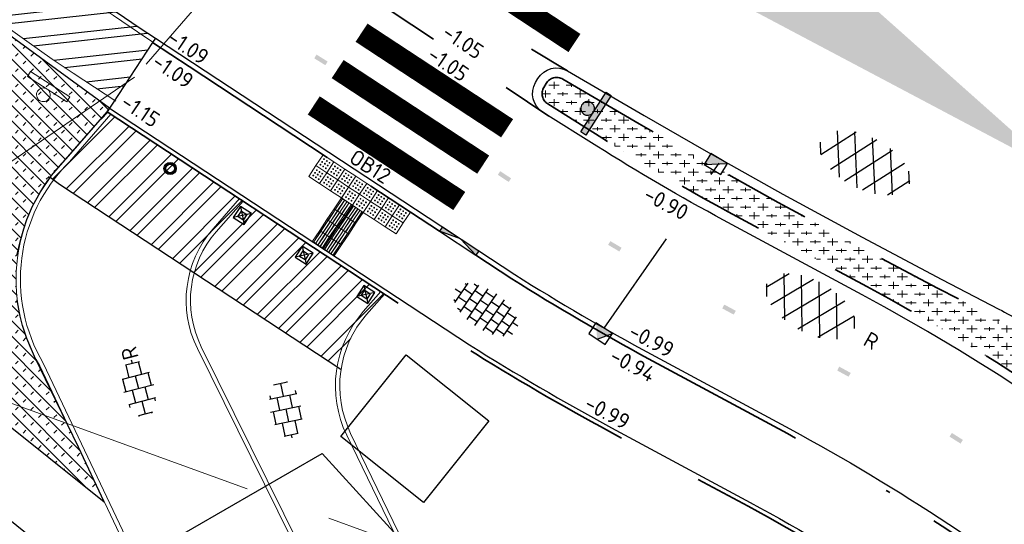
# Model space of a CAD drawing. Header units: metres. Extents: x -1 to 222837, y -2 to 853657.
# Tile 68 of 256: x 110672 to 110695, y 426799 to 426811. Entities that reach past the tile are written whole.
import ezdxf
from ezdxf.enums import TextEntityAlignment as Align

# ---------------------------------------------------------------- set-up
doc = ezdxf.new("R2010")
doc.units = ezdxf.units.M
doc.header["$XCLIPFRAME"] = 0
for name, pattern in [('AM-AS', [16, 10, -2, 2, -2]), ('RI-HWA_KOLKAANSLUITING', [4.3, 2.5, -1.8]), ('VH-AMSTELBAND', [30, 16, -4, 0, -2, 2, -2, 0, -4]), ('VH-OPSLUITBAND_100X200', [16, 8, -2, 4, -2]), ('VH-TROTTOIRBAND_130-150', [15, 5, -2, 2, -2, 2, -2]), ('XX-HIDDEN', [4, 2, -2])]:
    doc.linetypes.add(name, pattern=pattern)
for name, color, linetype in [('A-Herstraten', 7, 'Continuous'), ('BORD-ZWART', 7, 'Continuous'), ('GreenToColour', 30, 'Continuous'), ('Verkeersbord', 7, 'Continuous'), ('Verloopband naar rijwielpadband', 220, 'Continuous'), ('X-REF', 7, 'Continuous')]:
    doc.layers.add(name, color=color, linetype=linetype)
for name, color, linetype, lineweight in [('B-ALG', 8, 'Continuous', 5), ('B-GRS-WERKGRENS', 4, 'WERKGRENS', 25), ('B-WE-AM-AS_KUNSTWERK_DUIKER-G', 10, 'AM-AS', 18), ('B-WE-FC-PAAL_STAALBUIS-S', 140, 'Continuous', 25), ('B-WE-VH-VERHARDING_ASFALT-S', 252, 'Continuous', 25), ('B-WE-VH-VERHARDING_TEGEL-S', 252, 'Continuous', 25), ('N-WE-GR-BOS-A', 42, 'Continuous', 18), ('N-WE-IE-MEUBILAIR_WEGMEUBILAIR-S', 8, 'Continuous', 25), ('N-WE-RI-HWA_KOLK-S', 150, 'Continuous', 25), ('N-WE-VH-KANTOPSLUITING_OB 120 250', 152, 'VH-OPSLUITBAND_100X200', 35), ('N-WE-VH-KANTOPSLUITING_OPSLUITBAND_100X200-G VOETPAD', 150, 'VH-OPSLUITBAND_100X200', 35), ('N-WE-VH-KANTOPSLUITING_RWSBAND-G', 210, 'VH-TROTTOIRBAND_130-150', 35), ('N-WE-VH-KANTOPSLUITING_VOORKANT OB 100X200', 7, 'Continuous', 25), ('N-WE-VH-KANTOPSLUITING_VOORKANT RIJWIELPADBAND', 7, 'Continuous', 25), ('N-WE-VH-KANTOPSLUITING_VOORKANT RWS-BAND', 7, 'Continuous', 25), ('N-WE-VH-MATERIAALGRENS-G', 7, 'XX-HIDDEN', 35), ('N-WE-VH-Trottoirband 150x170', 60, 'VH-AMSTELBAND', 35), ('N-WE-VH-VERHARDING_ASFALT-S', 7, 'Continuous', 25), ('N-WE-VH-VERHARDING_TEGEL-S', 7, 'Continuous', 25), ('N-WE-VW-BLINDENGELEIDEROUTE-Geleidetegel_G', 30, 'Continuous', 18), ('N-WE-VW-BLINDENGELEIDEROUTE-noppentetegel_G', 30, 'Continuous', 18), ('N-WE-VW-MARKERING_DWARS_OVERSTEEK_VOETGANGERS-G', 7, 'Continuous', 35), ('SLD-n-wm_wegmarkering', 7, 'Continuous', 25), ('X-XX-AL-HOOGTELABEL-T25', 7, 'Continuous', 25)]:
    doc.layers.add(name, color=color, linetype=linetype, lineweight=lineweight)
doc.layers.add('N-WE-RI-HWA_KOLKAANSLUITING-G', color=7, linetype='RI-HWA_KOLKAANSLUITING', lineweight=25, true_color=0x0078f0)
doc.styles.add('NLCS-ISO', font='NLCS-ISO.ttf')
doc.styles.add('NLCS-ISO-M1000-T25', font='NLCS-ISO.ttf')
doc.linetypes.add('WERKGRENS', pattern='A,2.5,-1,[133,ltypeshp.shx,S=1,R=0,X=-1,Y=0],-1,2.5', length=7)
picture_1 = doc.add_image_def('image1.ecw', size_in_pixel=(400001, 250001))
picture_2 = doc.add_image_def('image2.ecw', size_in_pixel=(120000, 80000))
picture_3 = doc.add_image_def('image6.jpg', size_in_pixel=(765, 757))

# ---------------------------------------------------------------- blocks, each defined once
blk = doc.blocks.new('SVH-ASFALT-SO')
at = {"ltscale": 0.1}
for p, q in [((0, 0), (3.27, 5.66)), ((4.87, 0.12), (1.65, 5.7)), ((-3.36, 2.17), (-1.83, 4.83)), ((0.36, -0.07), (-2.31, 4.55)), ((-1.91, 0.69), (0.95, 5.64)), ((2.75, -0.22), (-0.47, 5.37)), ((2.18, -0.23), (5.32, 5.22)), ((6.7, 0.95), (4.04, 5.55)), ((4.66, 0.07), (7.07, 4.25)), ((7.83, 2.99), (7.15, 4.18)), ((-2.72, 1.26), (-3.45, 2.54))]:
    blk.add_line(p, q, dxfattribs=at)
at = {"style": 'NLCS-ISO'}
blk.add_attdef('KLEUR', text='', height=1.8, dxfattribs=at).set_placement((9.49, 2.74), align=Align.MIDDLE_LEFT)
at = {"style": 'NLCS-ISO', "flags": 1}
blk.add_attdef('FUNCTIE', text='', height=1.8, dxfattribs=at).set_placement((0.12, -3.58), align=Align.MIDDLE_CENTER)
blk = doc.blocks.new('SVH-TEGEL_300X300_DUN_HALFST-SO')
for p, q in [((-4.5, -1.8), (-4.5, 1.8)), ((-3.7, 2.25), (-3, 2.25)), ((-3, -2.52), (-3, 2.52)), ((-1.5, -2.87), (-1.5, 2.87)), ((-1.5, 2.25), (0, 2.25)), ((0, -2.97), (0, 2.97)), ((1.5, -2.87), (1.5, 2.87)), ((1.5, 2.25), (3, 2.25)), ((3, -2.52), (3, 2.52)), ((4.5, -1.8), (4.5, 1.8)), ((-5.66, 0), (-4.5, 0)), ((-4.89, 1.5), (-4.5, 1.5)), ((-4.5, 0.75), (-3, 0.75)), ((-3, 1.5), (-1.5, 1.5)), ((-3, 0), (-1.5, 0)), ((-1.5, 0.75), (0, 0.75)), ((0, 1.5), (1.5, 1.5)), ((0, 0), (1.5, 0)), ((1.5, 0.75), (3, 0.75)), ((3, 1.5), (4.5, 1.5)), ((3, 0), (4.5, 0)), ((4.5, 0.75), (5.48, 0.75)), ((-4.89, -1.5), (-4.5, -1.5)), ((-4.5, -0.75), (-3, -0.75)), ((-3, -1.5), (-1.5, -1.5)), ((-1.5, -0.75), (0, -0.75)), ((0, -1.5), (1.5, -1.5)), ((1.5, -0.75), (3, -0.75)), ((3, -1.5), (4.5, -1.5)), ((4.5, -0.75), (5.48, -0.75)), ((-3.7, -2.25), (-3, -2.25)), ((-1.5, -2.25), (0, -2.25)), ((1.5, -2.25), (3, -2.25))]:
    blk.add_line(p, q)
at = {"style": 'NLCS-ISO'}
blk.add_attdef('FORMAAT', text='', height=1.8, dxfattribs=at).set_placement((-5.76, 0), align=Align.MIDDLE_RIGHT)
blk.add_attdef('KLEUR', text='', height=1.8, dxfattribs=at).set_placement((5.58, 0), align=Align.MIDDLE_LEFT)
at = {"style": 'NLCS-ISO', "flags": 1}
blk.add_attdef('FUNCTIE', text='', height=1.8, dxfattribs=at).set_placement((0.12, -3.58), align=Align.MIDDLE_CENTER)
blk = doc.blocks.new('30')
at = {"layer": 'SLD-n-wm_wegmarkering'}
blk.add_solid([(-0.15, -0.05), (-0.15, 0.05), (0.15, -0.05), (0.15, 0.05)], dxfattribs=at)
blk = doc.blocks.new('*U338')
at = {"layer": 'SLD-n-wm_wegmarkering'}
blk.add_blockref('30', (0.15, 0), dxfattribs=at)
blk = doc.blocks.new('*U339')
at = {"layer": 'SLD-n-wm_wegmarkering', "color": 0, "linetype": 'ByBlock', "lineweight": -2, "transparency": 16777216}
for p, rotation in [((110683.056, 426807.385), 326.637731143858), ((110685.588, 426805.776), 329.372373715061), ((110688.208, 426804.316), 331.6544364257), ((110690.848, 426802.89), 331.2775348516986), ((110693.432, 426801.368), 327.7151029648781)]:
    blk.add_blockref('*U338', p, dxfattribs=dict(at, rotation=rotation))
blk = doc.blocks.new('TK in rijwielpadband')
at = {"layer": 'N-WE-RI-HWA_KOLK-S'}
blk.add_hatch(color=256, dxfattribs=at).paths.add_polyline_path([(2.25, 1.5), (0, 1.5), (1.125, 0)])
blk.add_line((1.125, 0), (2.25, 1.5), dxfattribs=at)
at = {"layer": 'N-WE-RI-HWA_KOLK-S', "flags": 128}
blk.add_lwpolyline([(0, 0), (2.25, 0), (2.25, 1.5), (0, 1.5)], close=True, dxfattribs=at)
blk = doc.blocks.new('SVH-TEGEL_300X300_DUN_HALFST_KL-SO')
for p, q in [((-1.84, 1.5), (-1.5, 1.5)), ((-1.5, -1.6), (-1.5, 1.6)), ((0, -1.78), (0, 1.78)), ((0, 1.5), (1.5, 1.5)), ((1.5, -1.6), (1.5, 1.6)), ((-3.08, 0.75), (-3, 0.75)), ((-3, -0.83), (-3, 0.83)), ((-3, 0), (-1.5, 0)), ((-1.5, 0.75), (0, 0.75)), ((0, 0), (1.5, 0)), ((1.5, 0.75), (3, 0.75)), ((3, -0.83), (3, 0.83)), ((3, 0), (3.39, 0)), ((-3.08, -0.75), (-3, -0.75)), ((-1.5, -0.75), (0, -0.75)), ((1.5, -0.75), (3, -0.75)), ((-1.84, -1.5), (-1.5, -1.5)), ((0, -1.5), (1.5, -1.5))]:
    blk.add_line(p, q)
at = {"style": 'NLCS-ISO'}
blk.add_attdef('FORMAAT', text='', height=1.8, dxfattribs=at).set_placement((-3.18, 0), align=Align.MIDDLE_RIGHT)
blk.add_attdef('KLEUR', text='', height=1.8, dxfattribs=at).set_placement((3.49, 0), align=Align.MIDDLE_LEFT)
at = {"style": 'NLCS-ISO', "flags": 1}
blk.add_attdef('FUNCTIE', text='', height=1.8, dxfattribs=at).set_placement((0.12, -3.58), align=Align.MIDDLE_CENTER)
blk = doc.blocks.new('verloopband naar rijwielpadband')
at = {"layer": 'Verloopband naar rijwielpadband', "transparency": 33554559}
h = blk.add_hatch(color=8, dxfattribs=at)
h.dxf.hatch_style = 1
h.paths.add_polyline_path([(0.5, -0.12), (0, 0), (0, -0.12)])
h.paths.add_polyline_path([(1, 0), (0.5, -0.12), (1, -0.12)])
at = {"layer": 'Verloopband naar rijwielpadband', "linetype": 'Continuous'}
for p, q in [((1, 0), (0, 0)), ((1, -0.12), (1, 0))]:
    blk.add_line(p, q, dxfattribs=at)
at = {"layer": 'Verloopband naar rijwielpadband', "linetype": 'Continuous', "flags": 128}
for points in [[(0, -0.12), (0, 0)], [(1, -0.12), (0, -0.12)]]:
    blk.add_lwpolyline(points, dxfattribs=at)
at = {"layer": 'Verloopband naar rijwielpadband', "flags": 128}
blk.add_lwpolyline([(0, 0), (0.5, -0.12), (1, 0)], dxfattribs=at)
blk = doc.blocks.new('nieuw verkeersbord')
at = {"layer": 'BORD-ZWART'}
h = blk.add_hatch(color=256, dxfattribs=at)
edge = h.paths.add_edge_path(flags=16)
edge.add_ellipse((0, 0), major_axis=(0.111, 0.111), ratio=1, start_angle=0, end_angle=360, ccw=False)
edge = h.paths.add_edge_path()
edge.add_line((-0.315, -0.464), (0.515, 0.223))
blk.add_hatch(color=256, dxfattribs=at).paths.add_polyline_path([(0.603, 0.117), (-0.228, -0.57), (-0.315, -0.464), (0.515, 0.223)])
blk.add_lwpolyline([(0.603, 0.117), (-0.228, -0.57), (-0.315, -0.464), (0.515, 0.223)], close=True, dxfattribs=at)
at = {"layer": 'BORD-ZWART', "extrusion": (0, 0, -1)}
blk.add_ellipse((0, 0), major_axis=(0.111, 0.111), ratio=1, start_param=-1.47675163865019, end_param=4.806433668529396, dxfattribs=at)
blk = doc.blocks.new('Noppentegel')
at = {"layer": 'N-WE-VW-BLINDENGELEIDEROUTE-noppentetegel_G', "transparency": 33554585, "flags": 128}
blk.add_lwpolyline([(0, 0.3), (0.3, 0.3), (0.3, 0), (0, 0)], close=True, dxfattribs=at)
at = {"layer": 'N-WE-VW-BLINDENGELEIDEROUTE-noppentetegel_G', "transparency": 33554585}
for centre in [(0.075, 0.225), (0.15, 0.225), (0.225, 0.225), (0.075, 0.15), (0.075, 0.075), (0.15, 0.15), (0.15, 0.075), (0.225, 0.15), (0.225, 0.075)]:
    blk.add_circle(centre, 0.01, dxfattribs=at)
blk = doc.blocks.new('Geleidetegel')
at = {"layer": 'N-WE-VW-BLINDENGELEIDEROUTE-Geleidetegel_G', "transparency": 33554585, "flags": 128}
for points in [[(0, 0.3), (0.3, 0.3), (0.3, 0), (0, 0)], [(0.032, 0.292), (0.028, 0.292), (0.028, 0.008), (0.032, 0.008)], [(0.092, 0.292), (0.088, 0.292), (0.088, 0.008), (0.092, 0.008)], [(0.152, 0.292), (0.148, 0.292), (0.148, 0.008), (0.152, 0.008)], [(0.212, 0.292), (0.208, 0.292), (0.208, 0.008), (0.212, 0.008)], [(0.272, 0.292), (0.268, 0.292), (0.268, 0.008), (0.272, 0.008)]]:
    blk.add_lwpolyline(points, close=True, dxfattribs=at)
blk = doc.blocks.new('N-SRI-KOLK_TROTTOIR-SO')
blk.add_hatch(color=256).paths.add_polyline_path([(1.125, 1.5), (-1.125, 1.5), (-1.125, 0)])
blk.add_line((-1.125, 0), (1.125, 1.5))
at = {"flags": 128}
blk.add_lwpolyline([(-1.125, 0), (1.125, 0), (1.125, 1.5), (-1.125, 1.5)], close=True, dxfattribs=at)
blk = doc.blocks.new('kunststof paal')
for p, q in [((-0.79, 0.79), (0.71, -0.71)), ((0.71, 0.79), (-0.79, -0.71))]:
    blk.add_line(p, q)
at = {"flags": 128}
for points in [[(-0.79, -0.71), (0.71, -0.71), (0.71, 0.79), (-0.79, 0.79)], [(-0.41, 0.41), (0.34, 0.41), (0.34, -0.34), (-0.41, -0.34)]]:
    blk.add_lwpolyline(points, close=True, dxfattribs=at)
blk = doc.blocks.new('SFC-PAAL_STAAL_01-SO')
h = blk.add_hatch(color=256)
h.dxf.hatch_style = 1
h.paths.add_polyline_path([(1.4, 0, 1), (-1.4, 0, 1)])
h.paths.add_polyline_path([(-1, 0, -1), (1, 0, -1)], flags=16)
for radius in [1.4, 1]:
    blk.add_circle((0, 0), radius)
at = {"style": 'NLCS-ISO'}
for tag, p, height in [('PAALNR', (1.7, 1.7), 2.5), ('AF', (1.7, -3.44), 1.8)]:
    blk.add_attdef(tag, p, '', height=height, dxfattribs=at)
blk = doc.blocks.new('Verkeersbord')
at = {"layer": 'B-ALG'}
for p, q in [((2.69, 1.47), (-2.69, 1.47)), ((-2.69, 1.47), (-2.69, 0.78)), ((2.69, 0.78), (2.69, 1.47)), ((-2.69, 0.78), (2.69, 0.78))]:
    blk.add_line(p, q, dxfattribs=at)
blk.add_ellipse((0, 0), major_axis=(0.489, 0.613), ratio=1, start_param=3.814792, end_param=10.097977, dxfattribs=at)

msp = doc.modelspace()

# ---------------------------------------------------------------- hatches: boundary and pattern name
at = {"layer": 'A-Herstraten', "transparency": 33554559}
h = msp.add_hatch(dxfattribs=at)
h.set_pattern_fill('ANSI32', color=256, scale=0.3, style=0)
h.set_pattern_definition([(6.37829234, (22143.6545, 85390.22887), (-0.0634893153, 0.5679624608), []), (6.37829234, (22143.865, 85390.0607), (-0.0634893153, 0.5679624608), [])])
h.paths.add_polyline_path([(110623.7698, 426853.5417), (110624.8838, 426854.8207), (110625.8406, 426853.9865), (110626.3579, 426853.5379), (110626.8772, 426853.0919), (110627.3986, 426852.6483), (110627.8898, 426852.2344), (110628.3828, 426851.8227), (110628.8777, 426851.4131), (110629.3935, 426850.9872), (110629.9112, 426850.5638), (110630.4304, 426850.1432), (110632.0069, 426848.9056), (110632.5679, 426848.462), (110633.1291, 426848.019), (110633.6908, 426847.5766), (110634.1745, 426847.1963), (110634.6584, 426846.8163), (110635.1439, 426846.4358), (110635.6731, 426845.9946), (110636.2014, 426845.5546), (110636.7299, 426845.1149), (110636.9702, 426844.9152), (110637.2105, 426844.7155), (110637.4516, 426844.5153), (110641.2305, 426841.2566), (110641.7483, 426840.8053), (110642.2645, 426840.3524), (110642.7793, 426839.8979), (110643.2585, 426839.4721), (110643.7364, 426839.0449), (110644.214, 426838.6153), (110644.701, 426838.1502), (110645.1844, 426837.6832), (110645.6651, 426837.2133), (110646.1952, 426836.6889), (110646.722, 426836.1611), (110647.2467, 426835.6287), (110647.4713, 426835.3803), (110647.6938, 426835.1327), (110647.9152, 426834.885), (110648.5923, 426834.1439), (110649.0323, 426833.6487), (110649.4699, 426833.1521), (110649.9054, 426832.6536), (110650.3731, 426832.1137), (110650.8384, 426831.5717), (110651.3003, 426831.0288), (110652.5739, 426829.6074), (110653.0569, 426829.0872), (110653.5447, 426828.5708), (110654.0368, 426828.0586), (110654.4566, 426827.6284), (110654.8794, 426827.2012), (110655.3055, 426826.7769), (110655.7828, 426826.3023), (110656.261, 426825.8288), (110656.7401, 426825.3563), (110657.2114, 426824.8935), (110657.6836, 426824.4316), (110658.1557, 426823.9717), (110658.6823, 426823.4888), (110659.2103, 426823.0052), (110659.7385, 426822.5218), (110660.1896, 426822.1093), (110660.6409, 426821.697), (110661.0901, 426821.287), (110670.0562, 426814.0881), (110670.4622, 426813.7859), (110670.87, 426813.4834), (110671.2784, 426813.1814), (110671.5404, 426812.9882), (110671.8027, 426812.7953), (110672.0643, 426812.6033), (110672.6101, 426812.2206), (110673.1582, 426811.8395), (110673.7076, 426811.4604), (110674.2589, 426811.0832), (110675.1608, 426810.4711), (110674.2259, 426809.0501), (110673.2776, 426809.6764), (110672.791, 426810.003), (110672.2071, 426810.4172), (110671.6238, 426810.8322), (110671.041, 426811.248), (110670.3586, 426811.7363), (110669.6769, 426812.2256), (110668.996, 426812.716), (110667.429, 426813.909), (110663.11, 426817.361), (110662.98, 426817.443), (110661.515, 426818.681), (110660.9873, 426819.1164), (110660.4643, 426819.5574), (110659.946, 426820.004), (110659.4627, 426820.4282), (110658.9837, 426820.8572), (110658.509, 426821.291), (110657.9824, 426821.7825), (110657.4614, 426822.2798), (110656.946, 426822.783), (110656.491, 426823.2085), (110656.0397, 426823.6378), (110655.592, 426824.071), (110655.0838, 426824.5718), (110654.5804, 426825.0775), (110654.082, 426825.588), (110653.6302, 426826.0426), (110653.1809, 426826.4996), (110652.734, 426826.959), (110652.2528, 426827.4592), (110651.7744, 426827.9622), (110651.299, 426828.468), (110650.012, 426829.911), (110649.5548, 426830.4384), (110649.0971, 426830.9654), (110648.639, 426831.492), (110648.2031, 426831.9923), (110647.7667, 426832.4923), (110647.33, 426832.992), (110646.699, 426833.706), (110646.4548, 426833.9767), (110646.2095, 426834.2464), (110645.963, 426834.515), (110645.472, 426835.0166), (110644.977, 426835.5143), (110644.478, 426836.008), (110644.0262, 426836.4483), (110643.5711, 426836.8853), (110643.113, 426837.319), (110642.6013, 426837.7658), (110642.0907, 426838.2138), (110641.581, 426838.663), (110641.0803, 426839.1062), (110640.5807, 426839.5506), (110640.082, 426839.996), (110638.5806, 426841.2889), (110637.0736, 426842.5753), (110635.561, 426843.855), (110635.0819, 426844.258), (110634.6022, 426844.6603), (110634.122, 426845.062), (110633.6001, 426845.4756), (110633.0788, 426845.89), (110632.558, 426846.305), (110632.0084, 426846.7442), (110631.4594, 426847.1842), (110630.911, 426847.625), (110629.236, 426848.91), (110628.7746, 426849.28), (110628.3169, 426849.6547), (110627.863, 426850.034), (110627.3225, 426850.468), (110626.7871, 426850.9083), (110626.257, 426851.355), (110625.7523, 426851.7903), (110625.2526, 426852.2313), (110624.758, 426852.678), (110624.2415, 426853.1126), (110623.7839, 426853.508)])
h = msp.add_hatch(dxfattribs=at)
h.set_pattern_fill('ANSI32', color=256, scale=0.3, style=0)
h.set_pattern_definition([(45, (107770.70876, 433861.11063), (-0.404111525, 0.404111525), []), (45, (107770.97817, 433861.11063), (-0.404111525, 0.404111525), [])])
edge = h.paths.add_edge_path()
edge.add_line((110679.4262, 426802.8654), (110672.9571, 426807.1216))
edge.add_line((110672.9571, 426807.1216), (110672.7428, 426807.2825))
edge.add_line((110672.7428, 426807.2825), (110673.1145, 426807.7089))
edge.add_line((110673.1145, 426807.7089), (110673.5599, 426808.2188))
edge.add_line((110673.5599, 426808.2188), (110674.0592, 426808.7905))
edge.add_line((110674.0592, 426808.7905), (110680.4237, 426804.6031))
edge.add_line((110680.4237, 426804.6031), (110679.8004, 426803.8509))
edge.add_arc((110681.8979, 426802.4906), 2.5, 147.03607, 171.37697)
at = {"layer": 'B-ALG', "true_color": 0xa6a6a6}
h = msp.add_hatch(color=253, dxfattribs=at)
h.dxf.hatch_style = 1
edge = h.paths.add_edge_path()
edge.add_arc((110688.2307, 426812.7304), 1.143, -105.31646, 38.75859, ccw=False)
edge.add_line((110687.9287, 426811.628), (110695.922, 426807.3933))
edge.add_line((110695.922, 426807.3933), (110689.122, 426813.446))
at = {"layer": 'GreenToColour', "transparency": 33554559}
h = msp.add_hatch(dxfattribs=at)
h.set_pattern_fill('AGR-PLANTGATVERBETERING_02', color=256, style=0, pattern_type=2)
h.set_pattern_definition([(135, (106543.32906, 432801.75638), (-0.176776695, -0.176776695), []), (45, (106543.32906, 432801.91638), (-0.176776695, 0.176776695), [0.09, -0.16])])
h.paths.add_polyline_path([(110670.2049, 426802.8524), (110673.9901, 426799.8283), (110673.3935, 426801.086), (110672.3886, 426803.1694), (110672.2065, 426803.5838), (110672.1092, 426803.8815), (110672.0488, 426804.1249), (110671.9907, 426804.4709), (110671.9621, 426804.9424), (110671.9775, 426805.2883), (110671.9873, 426805.5088), (110672.0579, 426805.8014), (110672.1382, 426806.1009), (110672.2121, 426806.316), (110672.3423, 426806.6214), (110672.5207, 426806.9531), (110672.7772, 426807.3277), (110674.0563, 426808.7925), (110674.1099, 426808.8769), (110670.6492, 426811.4053), (110668.8616, 426812.6926), (110667.4887, 426813.7378), (110666.577, 426812.593), (110665.5146, 426811.2698), (110665.322, 426811.03), (110664.734, 426810.4114), (110663.5, 426809.0345), (110663.055, 426808.5645), (110665.3587, 426806.7241), (110665.8174, 426806.9884), (110666.2458, 426807.1537), (110666.6445, 426807.248), (110666.9922, 426807.2877), (110667.3954, 426807.286), (110667.7531, 426807.2415), (110668.0962, 426807.1594), (110668.7179, 426806.8997), (110669.2388, 426806.5599), (110669.507, 426806.3197), (110669.8082, 426805.9707), (110670.1414, 426805.4126), (110670.3924, 426804.6174), (110670.438, 426803.9126), (110670.3479, 426803.292)])
at = {"layer": 'N-WE-GR-BOS-A', "transparency": 33554559}
h = msp.add_hatch(dxfattribs=at)
h.set_pattern_fill('AGR-BOSPLANTSOEN', color=102, scale=0.2, style=0, pattern_type=2)
h.set_pattern_definition([(0, (-0.75, 0), (0.2, 0.2), [0.24, -0.16]), (90, (-0.63, -0.08), (-0.8, 5e-17), [0.16, -0.24]), (90, (-0.43, 0.12), (-0.8, 5e-17), [0.16, -0.24]), (90, (-0.23, -0.04), (-0.8, 5e-17), [0.08, -0.32]), (90, (-0.03, 0.16), (-0.8, 5e-17), [0.08, -0.32])])
edge = h.paths.add_edge_path()
edge.add_line((110725.381, 426792.6265), (110723.973, 426793.382))
edge.add_line((110723.973, 426793.382), (110722.6745, 426794.1055))
edge.add_line((110722.6745, 426794.1055), (110721.3949, 426794.862))
edge.add_line((110721.3949, 426794.862), (110720.135, 426795.651))
edge.add_line((110720.135, 426795.651), (110719.0151, 426796.3908))
edge.add_line((110719.0151, 426796.3908), (110717.9126, 426797.1563))
edge.add_line((110717.9126, 426797.1563), (110716.828, 426797.947))
edge.add_line((110716.828, 426797.947), (110710.414, 426803.18))
edge.add_line((110710.414, 426803.18), (110708.333, 426804.855))
edge.add_line((110708.333, 426804.855), (110703.644, 426808.63))
edge.add_line((110703.644, 426808.63), (110699.327, 426812.085))
edge.add_line((110699.327, 426812.085), (110698.562, 426812.722))
edge.add_line((110698.562, 426812.722), (110696.258, 426814.969))
edge.add_line((110696.258, 426814.969), (110697.0171, 426815.858))
edge.add_line((110697.0171, 426815.858), (110697.0164, 426815.8586))
edge.add_line((110697.0164, 426815.8586), (110692.5972, 426819.5373))
edge.add_line((110692.5972, 426819.5373), (110690.5627, 426817.0727))
edge.add_line((110690.5627, 426817.0727), (110695.529, 426812.369))
edge.add_line((110695.529, 426812.369), (110697.816, 426810.439))
edge.add_line((110697.816, 426810.439), (110701.5681, 426807.4033))
edge.add_line((110701.5681, 426807.4033), (110706.0878, 426803.9718))
edge.add_arc((110777.3242, 426902.4914), 121.576, 234.130522, 244.689955)
edge.add_line((110725.3484, 426792.5858), (110725.381, 426792.6265))
h = msp.add_hatch(dxfattribs=at)
h.set_pattern_fill('AGR-BOSPLANTSOEN', color=102, scale=0.2, style=0, pattern_type=2)
h.set_pattern_definition([(0, (0, 0), (0.2, 0.2), [0.24, -0.16]), (90, (0.12, -0.08), (-0.8, 5e-17), [0.16, -0.24]), (90, (0.32, 0.12), (-0.8, 5e-17), [0.16, -0.24]), (90, (0.52, -0.04), (-0.8, 5e-17), [0.08, -0.32]), (90, (0.72, 0.16), (-0.8, 5e-17), [0.08, -0.32])])
h.paths.add_polyline_path([(110687.6565, 426807.7236), (110686.278, 426808.5138), (110684.5214, 426809.5408, 0.4117168), (110684.1396, 426809.4424), (110684.0848, 426809.3505, 0.4070214), (110684.176, 426808.9702), (110685.417, 426808.1884, 0.0168701), (110688.3171, 426806.4952), (110691.5043, 426804.7758, -0.0309107), (110696.7716, 426801.4989), (110697.1381, 426802.0367), (110694.9503, 426803.7957), (110693.126, 426804.739), (110691.2918, 426805.7135), (110689.4685, 426806.7085)])

# ---------------------------------------------------------------- linework, layer by layer
at = {"flags": 128}
for points in [[(110675.1666, 426810.48), (110675.1006, 426810.3797), (110674.0563, 426808.7925)], [(110679.4262, 426802.8654), (110672.9571, 426807.1216), (110672.7428, 426807.2825)]]:
    msp.add_lwpolyline(points, dxfattribs=at)
at = {"layer": 'B-ALG'}
msp.add_lwpolyline([(110667.429, 426813.909), (110668.996, 426812.716), (110669.6769, 426812.2256), (110670.3586, 426811.7363), (110671.041, 426811.248), (110671.6238, 426810.8322), (110672.2071, 426810.4172), (110672.791, 426810.003), (110673.2776, 426809.6764), (110673.7666, 426809.3534), (110674.258, 426809.034)], dxfattribs=at)
at = {"layer": 'B-ALG', "flags": 128}
msp.add_lwpolyline([(110675.1067, 426810.3889), (110674.7556, 426810.6252), (110674.2026, 426811.0006), (110673.651, 426811.378), (110673.1012, 426811.7573), (110672.5529, 426812.1386), (110672.006, 426812.522)], dxfattribs=at)
at = {"layer": 'B-ALG'}
for points in [[(110674.0592, 426808.7905), (110673.1169, 426807.7116, 0.3440671), (110672.5074, 426802.954), (110677.8014, 426791.7941)], [(110677.1774, 426806.739), (110676.5619, 426806.0343, 0.3030382), (110676.218, 426803.3921), (110681.1466, 426793.4202)], [(110680.3394, 426804.6586), (110679.9397, 426804.2009, 0.3008787), (110679.558, 426801.357), (110683.4482, 426793.3267)], [(110680.4237, 426804.6031), (110680.015, 426804.1352, 0.3008787), (110679.648, 426801.4006), (110683.5681, 426793.3087)]]:
    msp.add_lwpolyline(points, format="xyb", dxfattribs=at)
at = {"layer": 'B-ALG', "flags": 128}
for points in [[(110674.1435, 426808.7351), (110673.1898, 426807.6431, 0.3446697), (110672.5958, 426803.001), (110677.8917, 426791.837)], [(110677.0931, 426806.7944), (110676.4866, 426806.1, 0.3030382), (110676.1284, 426803.3478), (110681.057, 426793.3759)]]:
    msp.add_lwpolyline(points, format="xyb", dxfattribs=at)
at = {"layer": 'B-GRS-WERKGRENS', "flags": 128}
msp.add_lwpolyline([(110696.0424, 426984.6552), (110683.8611, 426993.0575), (110681.5434, 426989.648), (110647.8047, 426943.6556), (110640.0829, 426933.4366), (110631.1128, 426920.9005, 0.1052077), (110625.3199, 426903.2705), (110623.1195, 426903.1135), (110622.8302, 426899.1404), (110622.8257, 426889.069), (110624.314, 426881.9131), (110619.9478, 426879.8593), (110610.3848, 426873.2075), (110605.3942, 426863.2003), (110609.4478, 426861.4866), (110615.1856, 426858.5041), (110624.3283, 426850.7908), (110624.9802, 426851.6022), (110633.8741, 426844.4563), (110643.0504, 426836.1435), (110655.3674, 426823.3669), (110656.8702, 426821.845), (110655.5569, 426820.1319), (110651.9971, 426815.8251), (110661.0857, 426808.031), (110673.7143, 426797.8916), (110678.9933, 426800.935), (110682.0087, 426797.6368), (110681.3441, 426795.8887), (110682.3406, 426793.9995), (110688.6092, 426792.8127), (110694.4162, 426788.3905), (110707.3498, 426779.7534), (110715.9972, 426773.9651), (110732.7151, 426767.339), (110745.7247, 426763.2028), (110771.1914, 426758.373, 0.0609615), (110771.6742, 426758.3185), (110776.6174, 426758.3652, 0.2032449), (110778.0492, 426758.9882), (110779.3918, 426760.4028), (110780.9873, 426760.4434), (110817.1705, 426756.6066), (110816.6589, 426751.3461), (110815.9469, 426746.519), (110856.8361, 426742.5539), (110868.464, 426743.0015), (110903.6966, 426739.1644), (110904.3848, 426743.7349), (110908.755, 426743.0671), (110933.5332, 426740.8075), (110948.0408, 426738.8473), (110947.4256, 426740.8728), (110946.1413, 426744.2355), (110945.7955, 426745.6803), (110945.6322, 426748.1471), (110946.284, 426749.2657), (110950.55, 426751.1074), (110955.1425, 426754.8833), (110957.03, 426770.6443, -0.1858071), (110962.3439, 426783.753), (110989.6664, 426800.1273), (111094.2752, 426788.8928), (111096.9393, 426786.2536), (111113.387, 426770.3931), (111118.0944, 426765.9923), (111122.4936, 426760.6996), (111125.9314, 426762.8446), (111132.5526, 426748.3003), (111130.756, 426746.1019), (111135.8274, 426730.5828), (111138.6736, 426726.3465), (111145.5036, 426725.3036), (111154.9471, 426706.8249), (111165.7603, 426690.152), (111168.851, 426684.8194, -0.4623624), (111168.5963, 426684.1014), (111167.0071, 426683.4965, 0.420484), (111166.7216, 426682.8413), (111168.1987, 426679.1971, 0.4081062), (111168.8402, 426678.9177), (111171.0563, 426679.7624, -0.3865109), (111171.6824, 426679.5171), (111181.5181, 426659.6501, -0.0508334), (111182.4436, 426652.4704), (111182.0314, 426643.923, 0.1424738), (111183.8712, 426635.0932), (111183.4465, 426634.9245, 0.4355486), (111183.181, 426634.2421), (111186.4656, 426627.4501, 0.391009), (111187.0968, 426627.2017), (111187.7695, 426627.4631, -0.6217047), (111188.6778, 426626.8695), (111191.3536, 426623.2086), (111193.4941, 426621.7053, 0.0312453), (111201.9852, 426616.7325), (111203.0999, 426614.7511), (111204.682, 426609.1244), (111214.9386, 426601.3343), (111217.1204, 426598.7395), (111225.8995, 426589.0359), (111234.1322, 426582.7269), (111239.4891, 426579.6722), (111245.6835, 426577.3486), (111253.4749, 426571.9169), (111263.6, 426564.0526), (111282.5854, 426548.9024), (111301.6692, 426532.7467, 0.3053725), (111302.2245, 426532.6856), (111306.0353, 426534.6841, -0.2980823), (111306.5802, 426534.6315), (111324.4609, 426520.2968), (111328.5947, 426517.3176), (111334.5617, 426512.1897), (111347.6676, 426496.9046), (111348.8032, 426495.5161), (111350.8304, 426490.6816), (111350.3674, 426489.5288), (111350.1567, 426488.113), (111358.3017, 426484.7489), (111354.8474, 426480.6644), (111368.3123, 426468.1831), (111377.3553, 426476.996, 0.1363374), (111383.9435, 426482.7516), (111385.2075, 426486.335, 0.1290898), (111392.5323, 426491.085), (111402.9598, 426500.6813), (111414.8163, 426512.1936), (111417.8476, 426515.9853), (111419.2589, 426514.9338), (111421.3759, 426518.0123), (111420.2224, 426518.9196), (111422.81, 426522.1924), (111426.863, 426530.0682, 0.0350706), (111434.8335, 426544.8206), (111439.2413, 426554.0134, -0.0523081), (111448.8827, 426568.1194, -0.040521), (111456.7487, 426576.4924, -0.0466952), (111473.4248, 426590.6198), (111485.5951, 426597.7662, -0.0126767), (111492.9285, 426600.958), (111508.0649, 426606.5204, 0.4105065), (111508.3639, 426607.1562), (111505.5678, 426615.0734, 0.4168207), (111504.9257, 426615.3769, 0.0905865), (111453.5553, 426585.3427, 0.0753554), (111438.7111, 426569.8858), (111431.5958, 426575.2906), (111449.9864, 426597.6332, -0.0167918), (111466.0879, 426610.5482, -0.0557367), (111491.1449, 426625.909), (111496.7623, 426628.282), (111500.0134, 426627.408), (111496.8382, 426635.2441, 0.4365131), (111496.1526, 426635.5043), (111483.8851, 426629.4186), (111469.1011, 426620.6492), (111459.7603, 426613.6987), (111449.6345, 426605.6254), (111441.1156, 426596.9369), (111429.1984, 426582.1603), (111431.0516, 426580.4575), (111406.3855, 426549.5491), (111397.0353, 426537.6586), (111395.2825, 426538.9636), (111392.9955, 426535.9501), (111394.7182, 426534.652), (111385.0563, 426522.0908), (111383.9989, 426523.6376), (111382.3412, 426528.1461), (111377.4375, 426522.2271), (111374.2352, 426518.6692), (111371.5931, 426517.349), (111368.7588, 426516.8835, -0.1652702), (111368.4414, 426516.9363), (111351.2649, 426526.1508), (111324.3951, 426546.666, -0.3657024), (111324.2558, 426547.2959), (111327.3573, 426553.7283), (111318.6307, 426557.5297), (111316.993, 426553.8053, -0.292044), (111316.5453, 426553.5067), (111315.0912, 426553.4777, -0.1776704), (111314.7655, 426553.5899), (111310.1408, 426557.3558), (111311.2887, 426558.5858), (111304.2587, 426562.7405), (111301.5045, 426560.4492), (111295.9509, 426564.4743), (111281.0543, 426575.6912), (111258.9288, 426592.957), (111249.3591, 426601.8548, -0.343865), (111248.8513, 426603.8594), (111251.0811, 426609.1697), (111244.5637, 426612.1342), (111243.3013, 426609.3809, -0.38751), (111240.247, 426608.7097), (111235.9586, 426611.3734), (111222.8523, 426621.7349, -0.1019607), (111210.3565, 426637.5663), (111200.0165, 426658.1073), (111201.4139, 426658.6408), (111199.3001, 426663.2598), (111197.9906, 426662.7333), (111191.4076, 426676.6319), (111174.4849, 426716.3816), (111175.4097, 426716.7231), (111171.0205, 426729.4174), (111175.0412, 426731.185), (111170.1325, 426742.3426), (111166.2238, 426740.4392, -0.410464), (111165.5682, 426740.6918), (111138.6135, 426800.3934), (111133.3697, 426808.996), (111125.2446, 426812.7715), (111122.0804, 426814.7113), (111120.4075, 426811.7274), (111112.4651, 426815.0539), (111113.977, 426818.0228), (111102.5934, 426823.5257), (111102.2145, 426825.6444), (111101.5386, 426826.104), (111098.4509, 426820.0386), (111098.1228, 426816.7559, -0.4783147), (111097.1304, 426815.9869), (111079.7528, 426814.8965), (111037.4827, 426818.9619), (111036.1483, 426820.676), (111025.3219, 426821.8651, -0.5882687), (111024.7204, 426822.5699), (111025.1154, 426826.7463), (111011.1397, 426828.3732), (111010.5098, 426823.377), (110975.0569, 426827.1641, -0.4227405), (110973.7842, 426826.145), (110972.2564, 426826.4378), (110959.5596, 426833.3734), (110958.1603, 426830.409), (110957.3954, 426829.099), (110954.2397, 426830.6759, 0.4177603), (110954.0263, 426831.7812), (110953.0451, 426832.2923), (110947.7288, 426821.8867, 0.3948319), (110948.0794, 426820.5624), (110946.5009, 426817.2404, 0.3462481), (110946.8876, 426815.8708), (110948.0794, 426815.2823), (110932.6313, 426785.3128), (110928.0532, 426787.6811), (110926.0816, 426783.9946), (110917.98, 426788.1352), (110915.9109, 426784.42), (110924.7467, 426780.0296), (110923.0733, 426776.8554, -0.3567778), (110920.2972, 426775.4672), (110916.1875, 426776.0072), (110915.9141, 426771.5714), (110913.7365, 426768.8555), (110905.8767, 426769.8295), (110900.4014, 426769.4949), (110863.1263, 426773.5086), (110863.2476, 426775.3474), (110848.047, 426776.8987), (110848.3121, 426779.5808), (110834.4844, 426781.2506), (110832.1514, 426778.2107), (110815.8574, 426780.0038), (110815.8584, 426779.1503), (110801.2397, 426780.3392), (110782.6093, 426782.222), (110759.4143, 426784.7077), (110754.5988, 426785.9779), (110742.745, 426787.1149, -0.0827147), (110722.469, 426795.3305), (110715.9744, 426799.6762), (110697.6211, 426814.5447), (110698.7305, 426815.8539), (110693.1992, 426820.2996), (110694.4011, 426821.1956), (110690.4312, 426824.4068), (110689.2759, 426823.1938), (110680.9801, 426829.6825), (110667.8024, 426840.4947), (110648.298, 426856.8491), (110644.9707, 426860.4465), (110640.9767, 426865.7977, -0.1510224), (110633.0251, 426899.4367), (110633.3008, 426902.589), (110632.0835, 426902.7381, -0.0338708), (110634.6762, 426913.6872, -0.0642324), (110643.7421, 426928.4733), (110681.0035, 426978.4881), (110692.6868, 426980.9045)], format="xyb", close=True, dxfattribs=at)
at = {"layer": 'B-WE-AM-AS_KUNSTWERK_DUIKER-G', "flags": 128}
for points in [[(110674.9505, 426809.8818), (110690.6697, 426828.0788)], [(110667.6258, 426804.7614), (110674.6845, 426809.5831)], [(110667.8642, 426803.5316), (110686.3693, 426796.8359)]]:
    msp.add_lwpolyline(points, dxfattribs=at)
at = {"layer": 'GreenToColour', "transparency": 33554585, "elevation": -1.167, "flags": 128}
for points in [[(110671.9873, 426805.5088), (110672.0579, 426805.8014), (110672.1382, 426806.1009), (110672.2121, 426806.316), (110672.3423, 426806.6214), (110672.5207, 426806.9531), (110672.7772, 426807.3277), (110674.0563, 426808.7925), (110674.1099, 426808.8769), (110670.6492, 426811.4053)], [(110670.2049, 426802.8524), (110673.9901, 426799.8283), (110673.3935, 426801.086), (110672.3886, 426803.1694), (110672.2065, 426803.5838), (110672.1092, 426803.8815), (110672.0488, 426804.1249), (110671.9907, 426804.4709)]]:
    msp.add_lwpolyline(points, dxfattribs=at)
at = {"layer": 'N-WE-RI-HWA_KOLKAANSLUITING-G', "flags": 128}
msp.add_lwpolyline([(110685.473, 426803.8204), (110688.1128, 426807.6128)], dxfattribs=at)
at = {"layer": 'N-WE-VH-KANTOPSLUITING_OB 120 250', "ltscale": 0.6, "flags": 128}
msp.add_lwpolyline([(110675.1006, 426810.3797), (110675.9361, 426809.8301), (110678.3461, 426808.2445), (110681.689, 426806.048)], dxfattribs=at)
at = {"layer": 'N-WE-VH-KANTOPSLUITING_OPSLUITBAND_100X200-G VOETPAD', "flags": 128}
msp.add_lwpolyline([(110674.0563, 426808.7925), (110682.3253, 426803.3521, 0.0170406), (110685.5918, 426801.4434), (110688.779, 426799.724, -0.0457995), (110695.5528, 426795.2252), (110697.7542, 426793.453, 0.1442054), (110756.7899, 426769.0924), (110818.4242, 426762.6018), (110819.8564, 426762.451, -0.049389), (110828.4413, 426760.6784), (110829.3317, 426760.4007), (110829.3832, 426760.3846, 0.0990195), (110843.8238, 426758.8639), (110844.2359, 426758.9021), (110844.806, 426758.955, -0.0509622), (110853.8679, 426758.8693), (110854.5107, 426758.8016), (110900.8679, 426753.9198), (110901.9969, 426753.8009, -0.0877468), (110916.8864, 426749.52), (110918.1372, 426748.908, 0.244109), (110934.2777, 426749.2928), (110934.8871, 426749.6279)], format="xyb", dxfattribs=at)
at = {"layer": 'N-WE-VH-KANTOPSLUITING_RWSBAND-G', "flags": 128}
msp.add_lwpolyline([(110767.0098, 426773.8181), (110767.0066, 426773.7882), (110766.2948, 426773.8632), (110765.478, 426773.9492), (110757.391, 426774.8008, -0.1442054), (110701.3536, 426797.9242), (110699.1522, 426799.6964, 0.0457995), (110691.5043, 426804.7758), (110688.3171, 426806.4952, -0.0168701), (110685.417, 426808.1884), (110684.176, 426808.9702, -0.4070214), (110684.0848, 426809.3505), (110684.1396, 426809.4424, -0.4117168), (110684.5214, 426809.5408), (110686.278, 426808.5138), (110687.6565, 426807.7236), (110689.4685, 426806.7085), (110691.2918, 426805.7135), (110693.126, 426804.739), (110694.9503, 426803.7957), (110697.1381, 426802.0367), (110701.7048, 426798.3604, 0.1442054), (110757.4497, 426775.3577), (110765.4681, 426774.5133), (110767.2841, 426774.3221)], format="xyb", dxfattribs=at)
at = {"layer": 'N-WE-VH-KANTOPSLUITING_VOORKANT OB 100X200', "flags": 128}
msp.add_lwpolyline([(110674.1113, 426808.876), (110682.3794, 426803.4361, 0.0170363), (110685.6393, 426801.5314), (110688.8265, 426799.812, -0.0457995), (110695.6155, 426795.3031), (110697.8169, 426793.5309, 0.1442054), (110756.8003, 426769.1918), (110818.4346, 426762.7013), (110819.8669, 426762.5504, -0.049389), (110828.471, 426760.7738), (110829.3615, 426760.4961), (110829.413, 426760.4801, 0.0990195), (110843.8145, 426758.9635), (110844.2267, 426759.0017), (110844.7968, 426759.0546, -0.0509605), (110853.8787, 426758.9687), (110854.5212, 426758.9011), (110900.8783, 426754.0193), (110902.0074, 426753.9004, -0.0877468), (110916.9303, 426749.6098), (110918.1812, 426748.9978, 0.244109), (110934.2296, 426749.3805), (110934.8605, 426749.7273)], format="xyb", dxfattribs=at)
at = {"layer": 'N-WE-VH-KANTOPSLUITING_VOORKANT RIJWIELPADBAND', "flags": 128}
msp.add_lwpolyline([(110675.1666, 426810.48), (110683.4193, 426805.0502, 0.0169515), (110686.5509, 426803.2212), (110689.7381, 426801.5018, -0.0457995), (110696.8195, 426796.7987), (110699.0209, 426795.0265, 0.1442054), (110757.0014, 426771.1013), (110818.6357, 426764.6107)], format="xyb", dxfattribs=at)
at = {"layer": 'N-WE-VH-KANTOPSLUITING_VOORKANT RWS-BAND', "flags": 128}
msp.add_lwpolyline([(110675.1625, 426810.4718), (110674.8116, 426810.7081), (110674.2589, 426811.0832), (110673.7076, 426811.4604), (110673.1582, 426811.8395), (110672.6101, 426812.2206), (110672.0643, 426812.6033), (110671.8027, 426812.7953)], dxfattribs=at)
msp.add_lwpolyline([(110757.368, 426774.582, -0.1442054), (110701.2157, 426797.7528), (110699.0142, 426799.5251, 0.0457995), (110691.3998, 426804.5821), (110688.2126, 426806.3016, -0.0168701), (110685.2997, 426808.0023), (110684.0588, 426808.7841, -0.4070214), (110683.8958, 426809.4631), (110683.9506, 426809.5551, -0.4117168), (110684.6325, 426809.7307), (110686.3882, 426808.7042), (110687.765, 426807.915), (110689.5749, 426806.901), (110691.3961, 426805.9073), (110693.2282, 426804.9339), (110694.5363, 426804.2575, -0.0500373), (110695.5401, 426803.6038), (110697.2761, 426802.2081), (110701.8427, 426798.5318, 0.1442054), (110757.4727, 426775.5765)], format="xyb", dxfattribs=at)
at = {"layer": 'N-WE-VH-MATERIAALGRENS-G', "flags": 128}
for points in [[(110680.3974, 426812.3322), (110680.6926, 426812.1376), (110682.299, 426811.142), (110683.6551, 426810.3178), (110684.6325, 426809.7307)], [(110679.8872, 426811.5637), (110684.2039, 426808.6927)]]:
    msp.add_lwpolyline(points, dxfattribs=at)
at = {"layer": 'N-WE-VH-Trottoirband 150x170', "ltscale": 0.6, "flags": 128}
msp.add_lwpolyline([(110934.4124, 426751.5351), (110933.3623, 426750.9578, -0.244109), (110918.9722, 426750.6146), (110917.7213, 426751.2266, 0.0877468), (110902.1959, 426755.6905), (110901.0668, 426755.8094), (110854.7097, 426760.6912), (110854.0729, 426760.7582, 0.0509293), (110844.6308, 426760.8469), (110844.0605, 426760.794), (110843.6483, 426760.7558, -0.0990195), (110829.9489, 426762.1984), (110829.8974, 426762.2145), (110829.007, 426762.4922, 0.049389), (110820.0554, 426764.3405), (110818.6231, 426764.4914), (110777.0715, 426768.8671), (110769.6127, 426769.6525), (110756.9888, 426770.9819, -0.1442054), (110698.9457, 426794.933), (110696.7442, 426796.7052, 0.0457995), (110689.6811, 426801.3962), (110686.4939, 426803.1156, -0.0169569), (110683.3543, 426804.9494), (110682.5225, 426805.4966)], format="xyb", dxfattribs=at)
at = {"layer": 'N-WE-VW-MARKERING_DWARS_OVERSTEEK_VOETGANGERS-G', "transparency": 33554687, "const_width": 0.5, "flags": 128}
for points in [[(110681.4494, 426812.5728), (110684.7892, 426810.3716)], [(110679.8992, 426810.6084), (110683.2422, 426808.4119)], [(110679.3501, 426809.7726), (110682.6931, 426807.5762)], [(110678.801, 426808.9369), (110682.144, 426806.7404)]]:
    msp.add_lwpolyline(points, dxfattribs=at)

# ---------------------------------------------------------------- block references
at = {"layer": 'B-ALG', "xscale": 0.2, "yscale": 0.2, "rotation": 327.1039755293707}
msp.add_blockref('Verkeersbord', (110672.5896, 426809.1809), dxfattribs=at)
at = {"layer": 'B-WE-FC-PAAL_STAALBUIS-S', "xscale": 0.1, "yscale": 0.1}
msp.add_blockref('SFC-PAAL_STAAL_01-SO', (110675.5009, 426807.488), dxfattribs=at)
at = {"layer": 'B-WE-VH-VERHARDING_ASFALT-S', "xscale": 0.2, "yscale": 0.2, "zscale": 0.2, "rotation": 152.5436106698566}
msp.add_blockref('SVH-ASFALT-SO', (110692.0976, 426807.9021), dxfattribs=at)
at = {"layer": 'B-WE-VH-VERHARDING_TEGEL-S'}
ref = msp.add_blockref('SVH-TEGEL_300X300_DUN_HALFST_KL-SO', (110674.7843, 426802.4254), dxfattribs=dict(at, xscale=0.2, yscale=0.2, zscale=0.2, rotation=104.5234077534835))
ref.add_attrib('KLEUR', 'R', dxfattribs={"layer": '0', "height": 0.36, "rotation": 104.52341, "style": 'NLCS-ISO'}).set_placement((110674.609, 426803.102), align=Align.MIDDLE_LEFT)
at = {"layer": 'B-WE-VH-VERHARDING_TEGEL-S', "xscale": 0.2, "yscale": 0.2, "zscale": 0.2, "rotation": 281.7830375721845}
msp.add_blockref('SVH-TEGEL_300X300_DUN_HALFST_KL-SO', (110678.1592, 426801.9605), dxfattribs=at)
at = {"layer": 'N-WE-IE-MEUBILAIR_WEGMEUBILAIR-S', "xscale": 0.2, "yscale": 0.2, "rotation": 327.3391026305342}
for p in [(110677.1623, 426806.3962), (110678.5805, 426805.4819), (110679.9965, 426804.5781)]:
    msp.add_blockref('kunststof paal', p, dxfattribs=at)
at = {"layer": 'N-WE-RI-HWA_KOLK-S', "xscale": 0.2, "yscale": 0.2, "zscale": 0.2, "rotation": 329.1893980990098}
msp.add_blockref('N-SRI-KOLK_TROTTOIR-SO', (110687.9608, 426807.4626), dxfattribs=at)
at = {"layer": 'N-WE-RI-HWA_KOLK-S', "color": 1, "xscale": 0.2, "yscale": 0.2, "zscale": 0.2, "rotation": 326.9357471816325}
msp.add_blockref('TK in rijwielpadband', (110685.1206, 426803.6918), dxfattribs=at)
at = {"layer": 'N-WE-VH-VERHARDING_ASFALT-S', "xscale": 0.2, "yscale": 0.2, "zscale": 0.2, "rotation": 330.5917847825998}
msp.add_blockref('SVH-ASFALT-SO', (110689.5623, 426804.0555), dxfattribs=at).add_auto_attribs({'KLEUR': 'R'})
at = {"layer": 'N-WE-VH-VERHARDING_TEGEL-S', "xscale": 0.15, "yscale": 0.15, "zscale": 0.15, "rotation": 325.352786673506}
msp.add_blockref('SVH-TEGEL_300X300_DUN_HALFST-SO', (110682.7514, 426804.2429), dxfattribs=at)
at = {"layer": 'N-WE-VW-BLINDENGELEIDEROUTE-Geleidetegel_G', "xscale": -1, "rotation": 146.2178553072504}
for p in [(110679.4387, 426806.8116), (110679.6881, 426806.6448), (110679.2719, 426806.5622), (110679.1051, 426806.3129), (110679.5213, 426806.3954), (110678.9383, 426806.0635), (110679.3545, 426806.1461), (110679.1877, 426805.8967)]:
    msp.add_blockref('Geleidetegel', p, dxfattribs=at)
at = {"layer": 'N-WE-VW-BLINDENGELEIDEROUTE-noppentetegel_G', "xscale": -1, "rotation": 146.6936142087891}
for p in [(110679.0147, 426807.8052), (110678.8499, 426807.5544), (110679.2654, 426807.6404), (110679.1006, 426807.3897), (110679.5161, 426807.4757), (110679.3514, 426807.225), (110679.7668, 426807.311), (110680.0176, 426807.1462), (110679.6021, 426807.0602), (110679.8528, 426806.8955), (110680.2683, 426806.9815), (110680.1035, 426806.7308), (110680.519, 426806.8168), (110680.7697, 426806.652), (110680.3543, 426806.566), (110680.605, 426806.4013)]:
    msp.add_blockref('Noppentegel', p, dxfattribs=at)
at = {"layer": 'SLD-n-wm_wegmarkering'}
msp.add_blockref('*U339', (0, 0), dxfattribs=at)
at = {"layer": 'SLD-n-wm_wegmarkering', "rotation": 328.1871720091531}
msp.add_blockref('30', (110678.9657, 426809.9833), dxfattribs=at)
at = {"layer": 'Verkeersbord', "rotation": 17.85877680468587}
msp.add_blockref('nieuw verkeersbord', (110685.0935, 426808.8678), dxfattribs=at)
at = {"layer": 'Verloopband naar rijwielpadband', "rotation": 146.6578172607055}
msp.add_blockref('verloopband naar rijwielpadband', (110682.524, 426805.4988), dxfattribs=at)

# ---------------------------------------------------------------- texts
at = {"layer": 'X-XX-AL-HOOGTELABEL-T25', "char_height": 0.36, "attachment_point": 1, "style": 'NLCS-ISO-M1000-T25'}
for s, insert, rotation in [('\\pt2.16;-1.09', (110675.6077, 426810.7049), 325.89153), ('\\pt2.16;-1.05', (110681.9208, 426810.8304), 325.89153), ('\\pt2.16;-1.05', (110681.5815, 426810.3167), 325.89153), ('\\pt2.16;-1.09', (110675.2556, 426810.156), 325.89153), ('\\pt2.16;-1.15', (110674.5372, 426809.2269), 325.89153), ('\\pt0.72;OB12', (110679.7769, 426807.9535), 327.34562), ('-0.90', (110686.5149, 426807.0988), 331.97096), ('-0.99', (110686.17, 426803.9474), 331.97096), ('-0.94', (110685.736, 426803.3866), 331.97096), ('-0.99', (110685.1551, 426802.2944), 331.97096)]:
    msp.add_mtext_dynamic_manual_height_columns(s, width=2.935624, gutter_width=2.5, heights=[0], dxfattribs=dict(at, insert=insert, rotation=rotation))

# ---------------------------------------------------------------- pictures from other files: only their frames are drawn
at = {"layer": 'Verkeersbord'}
image = msp.add_image(picture_3, insert=(110679.4197, 426801.3276), size_in_units=(2.4336, 2.4081), rotation=-38.62171, dxfattribs=at)
image.dxf.flags = 7
at = {"layer": 'X-REF'}
image = msp.add_image(picture_1, insert=(100000.0001, 424999.9001), size_in_units=(40000, 25000.0375), dxfattribs=at)
image.set_boundary_path([(93497.8255, 208977.5368), (156894.5073, 250000.5)])
image = msp.add_image(picture_2, insert=(109499.5231, 424999.9595), size_in_units=(6001.8618, 4001.2412), dxfattribs=at)
image.dxf.flags = 7

doc.saveas('drawing.dxf')
